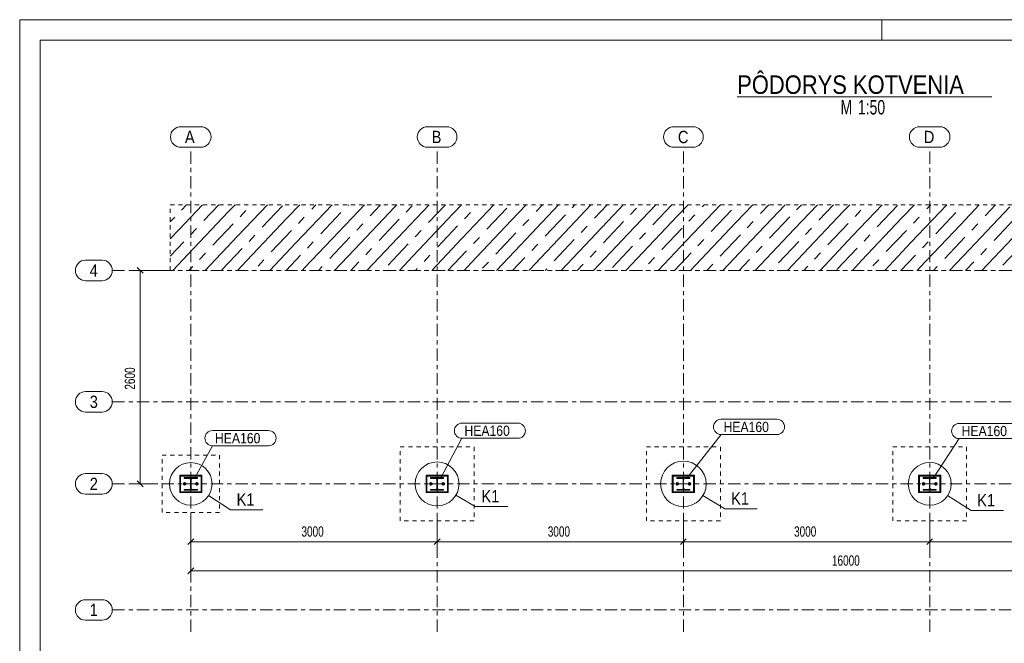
# Model space of a CAD drawing. Header units: millimetres. Extents: x -41 to 379, y -159 to 138.
# Tile 2 of 4: x -41 to 199, y -14 to 138. Entities that reach past the tile are written whole.
import ezdxf

# ---------------------------------------------------------------- set-up
doc = ezdxf.new("R2010")
doc.units = ezdxf.units.MM
for name, pattern in [('XKITLINE00', [0]), ('XKITLINE01', [4, 1, -1, 1, -1]), ('XKITLINE03', [6, 3, -1, 1, -1])]:
    doc.linetypes.add(name, pattern=pattern)
for name, color, linetype, lineweight in [('Jiný typ objektu', 7, 'Continuous', 0), ('Kóta', 4, 'Continuous', 0), ('List výkresu', 3, 'Continuous', 0), ('Mřížka', 4, 'Continuous', 0), ('Prvek', 2, 'Continuous', 0), ('Značka prvku', 2, 'Continuous', 0), ('Šroub', 3, 'Continuous', 0)]:
    doc.layers.add(name, color=color, linetype=linetype, lineweight=lineweight)
doc.styles.add('ARIAL', font='arial.ttf')
doc.styles.add('ARIAL_NARROW', font='ARIALN.TTF')

msp = doc.modelspace()

# ---------------------------------------------------------------- linework, layer by layer
at = {"color": 6, "linetype": 'XKITLINE00', "lineweight": 0}
for p, q in [((5.34, 22.38), (10.66, 18.91)), ((65.6, 22.47), (70.3, 19.68)), ((125.76, 22.35), (131.12, 19.14)), ((185.38, 22.37), (191.07, 18.71)), ((70.3, 19.68), (78.2, 19.68)), ((10.66, 18.91), (18.56, 18.91)), ((131.12, 19.14), (139.01, 19.14)), ((191.07, 18.71), (198.97, 18.71))]:
    msp.add_line(p, q, dxfattribs=at)
for centre, radius in [((1, 25.2), 5.18), ((61, 25.2), 5.35), ((121, 25.2), 5.55), ((181, 25.2), 5.22)]:
    msp.add_circle(centre, radius, dxfattribs=at)
at = {"layer": 'Jiný typ objektu', "color": 6, "linetype": 'XKITLINE00', "lineweight": 0}
msp.add_line((134.11, 119.45), (196.13, 119.45), dxfattribs=at)
at = {"layer": 'Kóta', "color": 7, "linetype": 'XKITLINE00', "lineweight": 0}
for p, q in [((-5, 77.2), (-13.84, 77.2)), ((-12.05, 77.91), (-10.63, 76.49)), ((-11.34, 25.2), (-11.34, 77.2)), ((-7, 25.2), (-13.84, 25.2)), ((-12.05, 25.91), (-10.63, 24.49)), ((1, 17.2), (1, 2.03)), ((1, 17.2), (1, 9.11)), ((61, 17.2), (61, 9.11)), ((61, 17.2), (61, 9.11)), ((121, 17.2), (121, 9.11)), ((121, 17.2), (121, 9.11)), ((181, 17.2), (181, 9.11)), ((181, 17.2), (181, 9.11)), ((1.71, 11.81), (0.29, 10.4)), ((1, 11.11), (61, 11.11)), ((61.71, 11.81), (60.29, 10.4)), ((61.71, 11.81), (60.29, 10.4)), ((61, 11.11), (121, 11.11)), ((121.71, 11.81), (120.29, 10.4)), ((121.71, 11.81), (120.29, 10.4)), ((121, 11.11), (181, 11.11)), ((181.71, 11.81), (180.29, 10.4)), ((181.71, 11.81), (180.29, 10.4)), ((181, 11.11), (241, 11.11)), ((1.71, 4.74), (0.29, 3.33)), ((1, 4.03), (321, 4.03))]:
    msp.add_line(p, q, dxfattribs=at)
at = {"layer": 'Kóta', "color": 3}
for p in [(-11.34, 77.2), (-11.34, 25.2), (1, 11.11), (61, 11.11), (61, 11.11), (121, 11.11), (121, 11.11), (181, 11.11), (181, 11.11), (1, 4.03)]:
    msp.add_point(p, dxfattribs=at)
at = {"layer": 'List výkresu', "color": 7, "linetype": 'XKITLINE00', "lineweight": 0}
for p, q in [((379.31, 138.27), (-40.69, 138.27)), ((-40.69, 138.27), (-40.69, -158.73)), ((-40.69, 133.27), (-40.69, 138.27)), ((-35.69, 138.27), (-40.69, 138.27)), ((169.31, 133.27), (169.31, 138.27)), ((374.31, 133.27), (-35.69, 133.27)), ((-35.69, 133.27), (-35.69, -153.73))]:
    msp.add_line(p, q, dxfattribs=at)
at = {"layer": 'Mřížka', "color": 1, "linetype": 'XKITLINE00', "lineweight": 0}
for p, q in [((-1.44, 112.2), (3.44, 112.2)), ((58.67, 112.2), (63.33, 112.2)), ((118.67, 112.2), (123.33, 112.2)), ((178.56, 112.2), (183.44, 112.2)), ((-1.44, 107.2), (3.44, 107.2)), ((58.67, 107.2), (63.33, 107.2)), ((118.67, 107.2), (123.33, 107.2)), ((178.56, 107.2), (183.44, 107.2)), ((-24.62, 79.7), (-20.62, 79.7)), ((-24.62, 74.7), (-20.62, 74.7)), ((-24.62, 47.7), (-20.62, 47.7)), ((-24.62, 42.7), (-20.62, 42.7)), ((-24.62, 27.7), (-20.62, 27.7)), ((-24.62, 22.7), (-20.62, 22.7)), ((-24.62, -3), (-20.62, -3)), ((-24.62, -8), (-20.62, -8))]:
    msp.add_line(p, q, dxfattribs=at)
at = {"layer": 'Mřížka', "color": 1, "linetype": 'XKITLINE03', "lineweight": 0}
for p, q in [((1, -10.83), (1, 107.2)), ((61, -10.83), (61, 107.2)), ((121, -10.83), (121, 107.2)), ((181, -10.83), (181, 107.2)), ((-18.12, 77.2), (351, 77.2)), ((-18.12, 45.2), (351, 45.2)), ((-18.12, 25.2), (351, 25.2)), ((-18.12, -5.5), (351, -5.5))]:
    msp.add_line(p, q, dxfattribs=at)
at = {"layer": 'Mřížka', "color": 1, "linetype": 'XKITLINE00', "lineweight": 0}
for centre, start, end in [((-1.44, 109.7), 90, 270), ((3.44, 109.7), 270, 90), ((58.67, 109.7), 90, 270), ((63.33, 109.7), 270, 90), ((118.67, 109.7), 90, 270), ((123.33, 109.7), 270, 90), ((178.56, 109.7), 90, 270), ((183.44, 109.7), 270, 90), ((-24.62, 77.2), 90, 270), ((-20.62, 77.2), 270, 90), ((-24.62, 45.2), 90, 270), ((-20.62, 45.2), 270, 90), ((-24.62, 25.2), 90, 270), ((-20.62, 25.2), 270, 90), ((-24.62, -5.5), 90, 270), ((-20.62, -5.5), 270, 90)]:
    msp.add_arc(centre, 2.5, start, end, dxfattribs=at)
at = {"layer": 'Prvek', "color": 7, "linetype": 'XKITLINE00', "lineweight": 0}
for p, q in [((-4, 93.2), (-4, 93.2)), ((-4, 93.2), (-4, 93.2)), ((-1.81, 87.19), (3.88, 93.2)), ((-1.23, 91.91), (-0.01, 93.2)), ((0.38, 81.17), (10.22, 91.56)), ((4.2, 89.37), (7.82, 93.2)), ((10.22, 91.56), (11.77, 93.2)), ((10.22, 91.56), (10.22, 91.56)), ((12.41, 85.55), (19.65, 93.2)), ((12.99, 90.27), (14.43, 91.8)), ((18.42, 87.74), (23.34, 92.93)), ((24.43, 89.93), (27.53, 93.2)), ((26.62, 83.91), (35.42, 93.2)), ((30.45, 92.12), (31.47, 93.2)), ((32.64, 86.1), (37.56, 91.3)), ((38.65, 88.29), (43.3, 93.2)), ((39.23, 93.01), (39.41, 93.2)), ((40.84, 82.28), (50.68, 92.67)), ((44.67, 90.48), (47.24, 93.2)), ((50.68, 92.67), (51.18, 93.2)), ((50.68, 92.67), (50.68, 92.67)), ((52.87, 86.66), (59.06, 93.2)), ((53.45, 91.38), (54.9, 92.9)), ((58.88, 88.84), (63.01, 93.2)), ((64.9, 91.03), (66.95, 93.2)), ((67.08, 85.02), (74.83, 93.2)), ((67.67, 89.74), (69.11, 91.27)), ((73.1, 87.21), (78.02, 92.4)), ((79.11, 89.4), (82.71, 93.2)), ((81.3, 83.38), (90.6, 93.2)), ((85.13, 91.59), (86.66, 93.2)), ((93.33, 87.76), (98.48, 93.2)), ((93.91, 92.48), (94.59, 93.2)), ((95.52, 81.75), (105.36, 92.14)), ((99.34, 89.95), (102.42, 93.2)), ((105.36, 92.14), (106.36, 93.2)), ((105.36, 92.14), (105.36, 92.14)), ((107.55, 86.12), (114.25, 93.2)), ((108.13, 90.85), (109.57, 92.37)), ((113.56, 88.31), (118.19, 93.2)), ((119.58, 90.5), (122.13, 93.2)), ((121.76, 84.49), (130.01, 93.2)), ((125.59, 92.69), (126.07, 93.2)), ((127.78, 86.68), (132.7, 91.87)), ((133.79, 88.87), (137.9, 93.2)), ((135.98, 82.85), (145.78, 93.2)), ((139.81, 91.06), (141.84, 93.2)), ((148.01, 87.23), (153.66, 93.2)), ((148.59, 91.95), (149.77, 93.2)), ((150.2, 81.22), (160.04, 91.61)), ((154.02, 89.42), (157.6, 93.2)), ((160.04, 91.61), (161.54, 93.2)), ((160.04, 91.61), (160.04, 91.61)), ((162.23, 85.59), (169.43, 93.2)), ((162.81, 90.32), (164.25, 91.84)), ((168.24, 87.78), (173.16, 92.98)), ((174.25, 89.97), (177.31, 93.2)), ((176.44, 83.96), (185.19, 93.2)), ((180.27, 92.16), (181.25, 93.2)), ((182.46, 86.15), (187.38, 91.34)), ((188.47, 88.34), (193.08, 93.2)), ((189.05, 93.06), (189.19, 93.2)), ((190.66, 82.32), (200.5, 92.71)), ((194.49, 90.52), (197.02, 93.2)), ((-4, 89.04), (-2.91, 90.19)), ((14.59, 79.54), (24.43, 89.93)), ((24.43, 89.93), (24.43, 89.93)), ((27.21, 88.64), (28.65, 90.16)), ((46.85, 84.47), (51.77, 89.66)), ((55.06, 80.64), (64.9, 91.03)), ((64.9, 91.03), (64.9, 91.03)), ((69.27, 79.01), (79.11, 89.4)), ((79.11, 89.4), (79.11, 89.4)), ((81.88, 88.1), (83.33, 89.63)), ((87.32, 85.57), (92.24, 90.77)), ((101.53, 83.94), (106.45, 89.13)), ((109.74, 80.11), (119.58, 90.5)), ((119.58, 90.5), (119.58, 90.5)), ((122.35, 89.21), (123.79, 90.74)), ((123.95, 78.47), (133.79, 88.87)), ((133.79, 88.87), (133.79, 88.87)), ((136.56, 87.57), (138.01, 89.1)), ((142, 85.04), (146.91, 90.24)), ((164.42, 79.58), (174.25, 89.97)), ((174.25, 89.97), (174.25, 89.97)), ((177.03, 88.68), (178.47, 90.21)), ((196.67, 84.51), (201.59, 89.71)), ((-4, 84.87), (-1.81, 87.19)), ((-1.81, 87.19), (-1.81, 87.19)), ((0.96, 85.89), (2.41, 87.42)), ((6.39, 83.36), (11.31, 88.56)), ((20.61, 81.72), (25.53, 86.92)), ((28.81, 77.9), (38.65, 88.29)), ((38.65, 88.29), (38.65, 88.29)), ((41.42, 87), (42.87, 88.53)), ((43.92, 77.2), (52.87, 86.66)), ((52.87, 86.66), (52.87, 86.66)), ((55.64, 85.36), (57.08, 86.89)), ((61.07, 82.83), (65.99, 88.03)), ((75.29, 81.19), (80.21, 86.39)), ((83.49, 77.37), (93.33, 87.76)), ((93.33, 87.76), (93.33, 87.76)), ((96.1, 86.47), (97.55, 87.99)), ((110.32, 84.83), (111.76, 86.36)), ((115.75, 82.3), (120.67, 87.5)), ((138.51, 77.2), (148.01, 87.23)), ((148.01, 87.23), (148.01, 87.23)), ((150.78, 85.94), (152.23, 87.46)), ((156.21, 83.41), (161.13, 88.6)), ((170.43, 81.77), (175.35, 86.96)), ((178.63, 77.94), (188.47, 88.34)), ((188.47, 88.34), (188.47, 88.34)), ((191.24, 87.04), (192.69, 88.57)), ((193.69, 77.2), (202.69, 86.7)), ((-4, 80.71), (-0.72, 84.18)), ((4.5, 77.2), (12.41, 85.55)), ((12.41, 85.55), (12.41, 85.55)), ((15.18, 84.26), (16.62, 85.78)), ((29.39, 82.62), (30.84, 84.15)), ((34.83, 80.09), (39.75, 85.28)), ((59.68, 77.2), (67.08, 85.02)), ((67.08, 85.02), (67.08, 85.02)), ((69.86, 83.73), (71.3, 85.25)), ((89.5, 79.56), (94.42, 84.75)), ((99.1, 77.2), (107.55, 86.12)), ((107.55, 86.12), (107.55, 86.12)), ((114.86, 77.2), (121.76, 84.49)), ((121.76, 84.49), (121.76, 84.49)), ((124.54, 83.2), (125.98, 84.72)), ((129.97, 80.66), (134.89, 85.86)), ((144.18, 79.03), (149.1, 84.22)), ((154.28, 77.2), (162.23, 85.59)), ((162.23, 85.59), (162.23, 85.59)), ((165, 84.3), (166.44, 85.83)), ((170.04, 77.2), (176.44, 83.96)), ((176.44, 83.96), (176.44, 83.96)), ((179.21, 82.67), (180.66, 84.19)), ((184.65, 80.13), (189.57, 85.33)), ((8.58, 77.35), (13.5, 82.54)), ((20.27, 77.2), (26.62, 83.91)), ((26.62, 83.91), (26.62, 83.91)), ((36.03, 77.2), (40.84, 82.28)), ((40.84, 82.28), (40.84, 82.28)), ((43.61, 80.99), (45.06, 82.51)), ((49.04, 78.45), (53.96, 83.65)), ((63.62, 77.2), (68.18, 82.01)), ((75.45, 77.2), (81.3, 83.38)), ((81.3, 83.38), (81.3, 83.38)), ((84.07, 82.09), (85.52, 83.62)), ((91.21, 77.2), (95.52, 81.75)), ((95.52, 81.75), (95.52, 81.75)), ((98.29, 80.45), (99.74, 81.98)), ((103.72, 77.92), (108.64, 83.12)), ((130.63, 77.2), (135.98, 82.85)), ((135.98, 82.85), (135.98, 82.85)), ((138.75, 81.56), (140.2, 83.09)), ((158.4, 77.39), (163.32, 82.59)), ((185.81, 77.2), (190.66, 82.32)), ((190.66, 82.32), (190.66, 82.32)), ((193.43, 81.03), (194.88, 82.56)), ((198.86, 78.5), (203.78, 83.69)), ((-3.38, 77.2), (0.38, 81.17)), ((0.38, 81.17), (0.38, 81.17)), ((3.15, 79.88), (4.59, 81.41)), ((12.38, 77.2), (14.59, 79.54)), ((14.59, 79.54), (14.59, 79.54)), ((17.37, 78.24), (18.81, 79.77)), ((24.21, 77.2), (27.72, 80.91)), ((39.97, 77.2), (41.93, 79.27)), ((51.8, 77.2), (55.06, 80.64)), ((55.06, 80.64), (55.06, 80.64)), ((57.83, 79.35), (59.27, 80.88)), ((72.05, 77.71), (73.49, 79.24)), ((79.39, 77.2), (82.4, 80.38)), ((106.98, 77.2), (109.74, 80.11)), ((109.74, 80.11), (109.74, 80.11)), ((112.51, 78.82), (113.95, 80.34)), ((118.8, 77.2), (122.86, 81.48)), ((134.57, 77.2), (137.08, 79.85)), ((146.4, 77.2), (150.2, 81.22)), ((150.2, 81.22), (150.2, 81.22)), ((152.97, 79.92), (154.41, 81.45)), ((162.16, 77.2), (164.42, 79.58)), ((164.42, 79.58), (164.42, 79.58)), ((167.19, 78.29), (168.63, 79.81)), ((173.99, 77.2), (177.54, 80.95)), ((189.75, 77.2), (191.75, 79.31)), ((0.56, 77.2), (1.47, 78.17)), ((28.15, 77.2), (28.81, 77.9)), ((28.81, 77.9), (28.81, 77.9)), ((32.14, 77.2), (33.03, 78.13)), ((55.74, 77.2), (56.15, 77.63)), ((67.56, 77.2), (69.27, 79.01)), ((69.27, 79.01), (69.27, 79.01)), ((83.33, 77.2), (83.49, 77.37)), ((83.49, 77.37), (83.49, 77.37)), ((87.33, 77.2), (87.71, 77.6)), ((95.16, 77.2), (96.61, 78.74)), ((122.75, 77.2), (123.95, 78.47)), ((123.95, 78.47), (123.95, 78.47)), ((126.74, 77.2), (128.17, 78.71)), ((150.34, 77.2), (151.29, 78.21)), ((177.93, 77.2), (178.63, 77.94)), ((178.63, 77.94), (178.63, 77.94)), ((181.92, 77.2), (182.85, 78.18))]:
    msp.add_line(p, q, dxfattribs=at)
at = {"layer": 'Prvek', "color": 7, "linetype": 'XKITLINE01', "lineweight": 0}
for p, q in [((-4, 77.2), (-4, 93.2)), ((-4, 93.2), (246, 93.2)), ((-4, 77.2), (246, 77.2)), ((52, 34.2), (70, 34.2)), ((52, 16.2), (52, 34.2)), ((70, 34.2), (70, 16.2)), ((112, 34.2), (130, 34.2)), ((112, 16.2), (112, 34.2)), ((130, 34.2), (130, 16.2)), ((172, 34.2), (190, 34.2)), ((172, 16.2), (172, 34.2)), ((190, 34.2), (190, 16.2)), ((-6, 32.2), (8, 32.2)), ((-6, 18.2), (-6, 32.2)), ((8, 32.2), (8, 18.2)), ((8, 18.2), (-6, 18.2)), ((70, 16.2), (52, 16.2)), ((130, 16.2), (112, 16.2)), ((190, 16.2), (172, 16.2))]:
    msp.add_line(p, q, dxfattribs=at)
at = {"layer": 'Prvek', "color": 1, "linetype": 'XKITLINE00', "lineweight": 0}
for p, q in [((-1.7, 27.32), (-1.5, 27.12)), ((3.7, 27.32), (-1.7, 27.32)), ((-1.7, 27.32), (-1.7, 23.08)), ((3.5, 27.12), (3.7, 27.32)), ((3.7, 23.08), (3.7, 27.32)), ((58.3, 27.32), (58.5, 27.12)), ((63.7, 27.32), (58.3, 27.32)), ((58.3, 27.32), (58.3, 23.08)), ((63.5, 27.12), (63.7, 27.32)), ((63.7, 23.08), (63.7, 27.32)), ((118.3, 27.32), (118.5, 27.12)), ((123.7, 27.32), (118.3, 27.32)), ((118.3, 27.32), (118.3, 23.08)), ((123.5, 27.12), (123.7, 27.32)), ((123.7, 23.08), (123.7, 27.32)), ((178.3, 27.32), (178.5, 27.12)), ((183.7, 27.32), (178.3, 27.32)), ((178.3, 27.32), (178.3, 23.08)), ((183.5, 27.12), (183.7, 27.32)), ((183.7, 23.08), (183.7, 27.32)), ((-1.7, 23.08), (-1.5, 23.28)), ((-1.7, 23.08), (3.7, 23.08)), ((3.5, 23.28), (3.7, 23.08)), ((58.3, 23.08), (58.5, 23.28)), ((58.3, 23.08), (63.7, 23.08)), ((63.5, 23.28), (63.7, 23.08)), ((118.3, 23.08), (118.5, 23.28)), ((118.3, 23.08), (123.7, 23.08)), ((123.5, 23.28), (123.7, 23.08)), ((178.3, 23.08), (178.5, 23.28)), ((178.3, 23.08), (183.7, 23.08)), ((183.5, 23.28), (183.7, 23.08))]:
    msp.add_line(p, q, dxfattribs=at)
at = {"layer": 'Prvek', "color": 3, "linetype": 'XKITLINE00', "lineweight": 0}
for p, q in [((-1.5, 23.28), (-1.5, 27.12)), ((-1.5, 27.12), (3.5, 27.12)), ((-0.6, 26.54), (-0.6, 26.72)), ((-0.6, 26.72), (2.6, 26.72)), ((0.64, 26.54), (-0.6, 26.54)), ((0.75, 26.52), (0.64, 26.54)), ((1.36, 26.54), (1.25, 26.52)), ((2.6, 26.54), (1.36, 26.54)), ((2.6, 26.72), (2.6, 26.54)), ((3.5, 27.12), (3.5, 23.28)), ((58.5, 23.28), (58.5, 27.12)), ((58.5, 27.12), (63.5, 27.12)), ((59.4, 26.54), (59.4, 26.72)), ((59.4, 26.72), (62.6, 26.72)), ((60.64, 26.54), (59.4, 26.54)), ((60.75, 26.52), (60.64, 26.54)), ((61.36, 26.54), (61.25, 26.52)), ((62.6, 26.54), (61.36, 26.54)), ((62.6, 26.72), (62.6, 26.54)), ((63.5, 27.12), (63.5, 23.28)), ((118.5, 23.28), (118.5, 27.12)), ((118.5, 27.12), (123.5, 27.12)), ((119.4, 26.54), (119.4, 26.72)), ((119.4, 26.72), (122.6, 26.72)), ((120.64, 26.54), (119.4, 26.54)), ((120.75, 26.52), (120.64, 26.54)), ((121.36, 26.54), (121.25, 26.52)), ((122.6, 26.54), (121.36, 26.54)), ((122.6, 26.72), (122.6, 26.54)), ((123.5, 27.12), (123.5, 23.28)), ((178.5, 23.28), (178.5, 27.12)), ((178.5, 27.12), (183.5, 27.12)), ((179.4, 26.54), (179.4, 26.72)), ((179.4, 26.72), (182.6, 26.72)), ((180.64, 26.54), (179.4, 26.54)), ((180.75, 26.52), (180.64, 26.54)), ((181.36, 26.54), (181.25, 26.52)), ((182.6, 26.54), (181.36, 26.54)), ((182.6, 26.72), (182.6, 26.54)), ((183.5, 27.12), (183.5, 23.28)), ((0.94, 26.24), (0.92, 26.35)), ((0.92, 24.05), (0.94, 24.16)), ((0.94, 24.16), (0.94, 26.24)), ((1.08, 26.35), (1.06, 26.24)), ((1.06, 24.16), (1.06, 26.24)), ((1.06, 24.16), (1.08, 24.05)), ((60.94, 26.24), (60.92, 26.35)), ((60.92, 24.05), (60.94, 24.16)), ((60.94, 24.16), (60.94, 26.24)), ((61.08, 26.35), (61.06, 26.24)), ((61.06, 24.16), (61.06, 26.24)), ((61.06, 24.16), (61.08, 24.05)), ((120.94, 26.24), (120.92, 26.35)), ((120.92, 24.05), (120.94, 24.16)), ((120.94, 24.16), (120.94, 26.24)), ((121.08, 26.35), (121.06, 26.24)), ((121.06, 24.16), (121.06, 26.24)), ((121.06, 24.16), (121.08, 24.05)), ((180.94, 26.24), (180.92, 26.35)), ((180.92, 24.05), (180.94, 24.16)), ((180.94, 24.16), (180.94, 26.24)), ((181.08, 26.35), (181.06, 26.24)), ((181.06, 24.16), (181.06, 26.24)), ((181.06, 24.16), (181.08, 24.05)), ((3.5, 23.28), (-1.5, 23.28)), ((-0.6, 23.68), (-0.6, 23.86)), ((-0.6, 23.86), (0.64, 23.86)), ((2.6, 23.68), (-0.6, 23.68)), ((0.64, 23.86), (0.75, 23.88)), ((1.25, 23.88), (1.36, 23.86)), ((1.36, 23.86), (2.6, 23.86)), ((2.6, 23.86), (2.6, 23.68)), ((63.5, 23.28), (58.5, 23.28)), ((59.4, 23.68), (59.4, 23.86)), ((59.4, 23.86), (60.64, 23.86)), ((62.6, 23.68), (59.4, 23.68)), ((60.64, 23.86), (60.75, 23.88)), ((61.25, 23.88), (61.36, 23.86)), ((61.36, 23.86), (62.6, 23.86)), ((62.6, 23.86), (62.6, 23.68)), ((123.5, 23.28), (118.5, 23.28)), ((119.4, 23.68), (119.4, 23.86)), ((119.4, 23.86), (120.64, 23.86)), ((122.6, 23.68), (119.4, 23.68)), ((120.64, 23.86), (120.75, 23.88)), ((121.25, 23.88), (121.36, 23.86)), ((121.36, 23.86), (122.6, 23.86)), ((122.6, 23.86), (122.6, 23.68)), ((183.5, 23.28), (178.5, 23.28)), ((179.4, 23.68), (179.4, 23.86)), ((179.4, 23.86), (180.64, 23.86)), ((182.6, 23.68), (179.4, 23.68)), ((180.64, 23.86), (180.75, 23.88)), ((181.25, 23.88), (181.36, 23.86)), ((181.36, 23.86), (182.6, 23.86)), ((182.6, 23.86), (182.6, 23.68))]:
    msp.add_line(p, q, dxfattribs=at)
for centre, start, end in [((0.64, 26.24), 22.5, 67.5), ((1.36, 26.24), 112.5, 157.5), ((60.64, 26.24), 22.5, 67.5), ((61.36, 26.24), 112.5, 157.5), ((120.64, 26.24), 22.5, 67.5), ((121.36, 26.24), 112.5, 157.5), ((180.64, 26.24), 22.5, 67.5), ((181.36, 26.24), 112.5, 157.5), ((0.64, 24.16), 292.5, 337.5), ((1.36, 24.16), 202.5, 247.5), ((60.64, 24.16), 292.5, 337.5), ((61.36, 24.16), 202.5, 247.5), ((120.64, 24.16), 292.5, 337.5), ((121.36, 24.16), 202.5, 247.5), ((180.64, 24.16), 292.5, 337.5), ((181.36, 24.16), 202.5, 247.5)]:
    msp.add_arc(centre, 0.3, start, end, dxfattribs=at)
at = {"layer": 'Značka prvku', "color": 7, "linetype": 'XKITLINE00', "lineweight": 0}
for p, q in [((130.18, 40.93), (143.8, 40.93)), ((67.06, 40), (80.68, 40)), ((188.18, 39.93), (201.8, 39.93)), ((6.29, 38.18), (19.91, 38.18)), ((61.95, 26.71), (67.06, 36.3)), ((67.06, 36.3), (80.68, 36.3)), ((121.95, 26.71), (130.18, 37.23)), ((130.18, 37.23), (143.8, 37.23)), ((181.95, 26.71), (188.18, 36.23)), ((188.18, 36.23), (201.8, 36.23)), ((1.95, 26.71), (6.29, 34.48)), ((6.29, 34.48), (19.91, 34.48))]:
    msp.add_line(p, q, dxfattribs=at)
for centre, start, end in [((130.18, 39.08), 90, 270), ((143.8, 39.08), 270, 90), ((67.06, 38.15), 90, 270), ((80.68, 38.15), 270, 90), ((188.18, 38.08), 90, 270), ((6.29, 36.33), 90, 270), ((19.91, 36.33), 270, 90)]:
    msp.add_arc(centre, 1.85, start, end, dxfattribs=at)
at = {"layer": 'Šroub', "color": 7, "linetype": 'XKITLINE00', "lineweight": 0}
for p, q in [((-0.5, 25.51), (-0.77, 25.35)), ((-0.77, 25.35), (-0.77, 25.05)), ((-0.77, 25.05), (-0.5, 24.89)), ((-0.23, 25.35), (-0.5, 25.51)), ((-0.5, 24.89), (-0.23, 25.05)), ((-0.23, 25.05), (-0.23, 25.35)), ((2.5, 25.51), (2.23, 25.35)), ((2.23, 25.35), (2.23, 25.05)), ((2.23, 25.05), (2.5, 24.89)), ((2.77, 25.35), (2.5, 25.51)), ((2.5, 24.89), (2.77, 25.05)), ((2.77, 25.05), (2.77, 25.35)), ((59.5, 25.51), (59.23, 25.35)), ((59.23, 25.35), (59.23, 25.05)), ((59.23, 25.05), (59.5, 24.89)), ((59.77, 25.35), (59.5, 25.51)), ((59.5, 24.89), (59.77, 25.05)), ((59.77, 25.05), (59.77, 25.35)), ((62.5, 25.51), (62.23, 25.35)), ((62.23, 25.35), (62.23, 25.05)), ((62.23, 25.05), (62.5, 24.89)), ((62.77, 25.35), (62.5, 25.51)), ((62.5, 24.89), (62.77, 25.05)), ((62.77, 25.05), (62.77, 25.35)), ((119.5, 25.51), (119.23, 25.35)), ((119.23, 25.35), (119.23, 25.05)), ((119.23, 25.05), (119.5, 24.89)), ((119.77, 25.35), (119.5, 25.51)), ((119.5, 24.89), (119.77, 25.05)), ((119.77, 25.05), (119.77, 25.35)), ((122.5, 25.51), (122.23, 25.35)), ((122.23, 25.35), (122.23, 25.05)), ((122.23, 25.05), (122.5, 24.89)), ((122.77, 25.35), (122.5, 25.51)), ((122.5, 24.89), (122.77, 25.05)), ((122.77, 25.05), (122.77, 25.35)), ((179.5, 25.51), (179.23, 25.35)), ((179.23, 25.35), (179.23, 25.05)), ((179.23, 25.05), (179.5, 24.89)), ((179.77, 25.35), (179.5, 25.51)), ((179.5, 24.89), (179.77, 25.05)), ((179.77, 25.05), (179.77, 25.35)), ((182.5, 25.51), (182.23, 25.35)), ((182.23, 25.35), (182.23, 25.05)), ((182.23, 25.05), (182.5, 24.89)), ((182.77, 25.35), (182.5, 25.51)), ((182.5, 24.89), (182.77, 25.05)), ((182.77, 25.05), (182.77, 25.35))]:
    msp.add_line(p, q, dxfattribs=at)
for centre, radius, start, end in [((-0.5, 25.2), 0.3, 155.6092, 204.3908), ((-0.5, 25.2), 0.3, 95.6092, 144.3908), ((-0.5, 25.2), 0.3, 215.6092, 264.3908), ((-0.5, 25.2), 0.16, 120, 300), ((-0.5, 25.2), 0.16, 300, 120), ((-0.5, 25.2), 0.3, 35.6092, 84.3908), ((-0.5, 25.2), 0.3, 300, 324.3908), ((-0.5, 25.2), 0.3, 335.6092, 24.3908), ((2.5, 25.2), 0.3, 155.6092, 204.3908), ((2.5, 25.2), 0.3, 95.6092, 144.3908), ((2.5, 25.2), 0.3, 215.6092, 264.3908), ((2.5, 25.2), 0.16, 120, 300), ((2.5, 25.2), 0.16, 300, 120), ((2.5, 25.2), 0.3, 35.6092, 84.3908), ((2.5, 25.2), 0.3, 300, 324.3908), ((2.5, 25.2), 0.3, 335.6092, 24.3908), ((59.5, 25.2), 0.3, 155.6092, 204.3908), ((59.5, 25.2), 0.3, 95.6092, 144.3908), ((59.5, 25.2), 0.3, 215.6092, 264.3908), ((59.5, 25.2), 0.16, 120, 300), ((59.5, 25.2), 0.16, 300, 120), ((59.5, 25.2), 0.3, 35.6092, 84.3908), ((59.5, 25.2), 0.3, 300, 324.3908), ((59.5, 25.2), 0.3, 335.6092, 24.3908), ((62.5, 25.2), 0.3, 155.6092, 204.3908), ((62.5, 25.2), 0.3, 95.6092, 144.3908), ((62.5, 25.2), 0.3, 215.6092, 264.3908), ((62.5, 25.2), 0.16, 120, 300), ((62.5, 25.2), 0.16, 300, 120), ((62.5, 25.2), 0.3, 35.6092, 84.3908), ((62.5, 25.2), 0.3, 300, 324.3908), ((62.5, 25.2), 0.3, 335.6092, 24.3908), ((119.5, 25.2), 0.3, 155.6092, 204.3908), ((119.5, 25.2), 0.3, 95.6092, 144.3908), ((119.5, 25.2), 0.3, 215.6092, 264.3908), ((119.5, 25.2), 0.16, 120, 300), ((119.5, 25.2), 0.16, 300, 120), ((119.5, 25.2), 0.3, 35.6092, 84.3908), ((119.5, 25.2), 0.3, 300, 324.3908), ((119.5, 25.2), 0.3, 335.6092, 24.3908), ((122.5, 25.2), 0.3, 155.6092, 204.3908), ((122.5, 25.2), 0.3, 95.6092, 144.3908), ((122.5, 25.2), 0.3, 215.6092, 264.3908), ((122.5, 25.2), 0.16, 120, 300), ((122.5, 25.2), 0.16, 300, 120), ((122.5, 25.2), 0.3, 35.6092, 84.3908), ((122.5, 25.2), 0.3, 300, 324.3908), ((122.5, 25.2), 0.3, 335.6092, 24.3908), ((179.5, 25.2), 0.3, 155.6092, 204.3908), ((179.5, 25.2), 0.3, 95.6092, 144.3908), ((179.5, 25.2), 0.3, 215.6092, 264.3908), ((179.5, 25.2), 0.16, 120, 300), ((179.5, 25.2), 0.16, 300, 120), ((179.5, 25.2), 0.3, 35.6092, 84.3908), ((179.5, 25.2), 0.3, 300, 324.3908), ((179.5, 25.2), 0.3, 335.6092, 24.3908), ((182.5, 25.2), 0.3, 155.6092, 204.3908), ((182.5, 25.2), 0.3, 95.6092, 144.3908), ((182.5, 25.2), 0.3, 215.6092, 264.3908), ((182.5, 25.2), 0.16, 120, 300), ((182.5, 25.2), 0.16, 300, 120), ((182.5, 25.2), 0.3, 35.6092, 84.3908), ((182.5, 25.2), 0.3, 300, 324.3908), ((182.5, 25.2), 0.3, 335.6092, 24.3908)]:
    msp.add_arc(centre, radius, start, end, dxfattribs=at)

# ---------------------------------------------------------------- texts
at = {"color": 6, "style": 'ARIAL', "width": 0.85}
for p in [(12.16, 19.91), (71.8, 20.68), (132.62, 20.14), (192.57, 19.71)]:
    msp.add_text('K1', height=3, dxfattribs=at).set_placement(p)
at = {"layer": 'Jiný typ objektu', "color": 6, "style": 'ARIAL', "width": 0.85}
msp.add_text('PÔDORYS KOTVENIA', height=4.5, dxfattribs=at).set_placement((134.11, 120.2))
at = {"layer": 'Jiný typ objektu', "color": 3, "style": 'ARIAL_NARROW', "width": 0.85}
for s, p in [('M', (159.28, 115.2)), ('1:50', (163.51, 115.2))]:
    msp.add_text(s, height=3.5, dxfattribs=at).set_placement(p)
at = {"layer": 'Kóta', "color": 3, "style": 'ARIAL_NARROW', "width": 0.85}
msp.add_text('2600', height=2.5, rotation=90.0002, dxfattribs=at).set_placement((-12.59, 48.16))
for s, p in [('3000', (27.96, 12.36)), ('3000', (87.96, 12.36)), ('3000', (147.96, 12.36)), ('16000', (157.2, 5.28))]:
    msp.add_text(s, height=2.5, dxfattribs=at).set_placement(p)
at = {"layer": 'Mřížka', "color": 4, "style": 'ARIAL', "width": 0.85}
for s, p in [('A', (-0.44, 108.2)), ('B', (59.67, 108.2)), ('C', (119.67, 108.2)), ('D', (179.56, 108.2)), ('4', (-23.62, 75.7)), ('3', (-23.62, 43.7)), ('2', (-23.62, 23.7)), ('1', (-23.62, -7))]:
    msp.add_text(s, height=3, dxfattribs=at).set_placement(p)
at = {"layer": 'Značka prvku', "color": 3, "style": 'ARIAL', "width": 0.85}
for p in [(67.66, 36.9), (130.78, 37.83), (188.78, 36.83), (6.89, 35.08)]:
    msp.add_text('HEA160', height=2.5, dxfattribs=at).set_placement(p)

doc.saveas('drawing.dxf')
